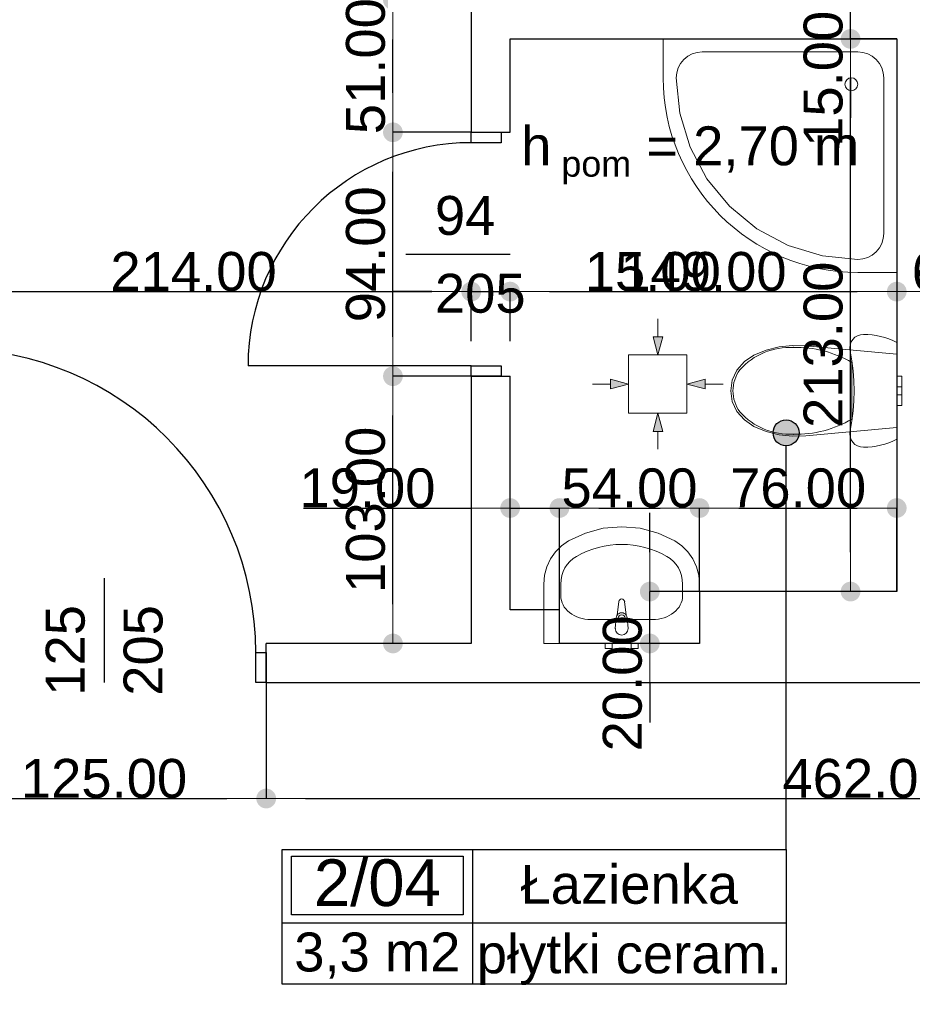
# Model space of a CAD drawing. Header units: millimetres. Extents: x -175445 to -20415, y -559200 to 231527.
# Tile 222 of 256: x -156751 to -153311, y -23159 to -19364. Entities that reach past the tile are written whole.
import ezdxf
from ezdxf.enums import TextEntityAlignment as Align

# ---------------------------------------------------------------- set-up
doc = ezdxf.new("R2010")
doc.units = ezdxf.units.MM
doc.header["$MEASUREMENT"] = 0
for name, color, linetype in [('Drzwi', 7, 'Continuous'), ('Linia', 7, 'Continuous'), ('Obiekt', 7, 'Continuous'), ('Polilinia', 7, 'Continuous'), ('Strefa', 7, 'Continuous'), ('Słup', 7, 'Continuous'), ('Tekst', 7, 'Continuous'), ('Wymiary', 63, 'Continuous'), ('Ściana', 7, 'Continuous')]:
    doc.layers.add(name, color=color, linetype=linetype)
doc.styles.add('Arial', font='txt')
doc.styles.add('Times new roman', font='txt')
doc.dimstyles.new('GENERATED_STYLE__1', dxfattribs={"dimtxt": 150, "dimasz": 152, "dimexe": 0.18, "dimexo": 0, "dimgap": 0.09, "dimtad": 1, "dimtih": 1, "dimtoh": 1, "dimlfac": 0.1, "dimzin": 0, "dimdsep": 46, "dimtxsty": 'Arial', "dimblk": 'ARROWHEAD_11', "dimblk1": 'ARROWHEAD_11', "dimblk2": 'ARROWHEAD_11', "dimcen": 0.09, "dimclrd": 114, "dimclre": 114, "dimclrt": 114, "dimazin": 0, "dimtfac": 1, "dimtdec": 4, "dimtmove": 0, "dimatfit": 3, "dimfxl": 1, "dimtolj": 1, "dimtzin": 0, "dimarcsym": 0})
doc.dimstyles.new('GENERATED_STYLE__2', dxfattribs={"dimtxt": 150, "dimasz": 152, "dimexe": 0.18, "dimexo": 0, "dimgap": 0.09, "dimtad": 1, "dimlfac": 0.1, "dimzin": 0, "dimdsep": 46, "dimtxsty": 'Arial', "dimblk": 'ARROWHEAD_11', "dimblk1": 'ARROWHEAD_11', "dimblk2": 'ARROWHEAD_11', "dimcen": 0.09, "dimclrd": 114, "dimclre": 114, "dimclrt": 114, "dimazin": 0, "dimtfac": 1, "dimtdec": 4, "dimtmove": 0, "dimatfit": 3, "dimfxl": 1, "dimtolj": 1, "dimtzin": 0, "dimarcsym": 0})
doc.dimstyles.new('GENERATED_STYLE__3', dxfattribs={"dimtxt": 150, "dimasz": 152, "dimexe": 0.18, "dimexo": 0, "dimgap": 0.09, "dimtad": 1, "dimlfac": 0.1, "dimzin": 0, "dimdsep": 46, "dimtxsty": 'Arial', "dimblk": 'ARROWHEAD_11', "dimblk1": 'ARROWHEAD_11', "dimblk2": 'ARROWHEAD_11', "dimcen": 0.09, "dimclrd": 114, "dimclre": 114, "dimclrt": 114, "dimazin": 0, "dimtfac": 1, "dimtdec": 4, "dimtmove": 2, "dimatfit": 3, "dimfxl": 1, "dimtolj": 1, "dimtzin": 0, "dimarcsym": 0})

# ---------------------------------------------------------------- blocks, each defined once
blk = doc.blocks.new('Łazienka_2_04_7', base_point=(-149312.7, 34212.2))
at = {"layer": 'Strefa'}
for p, q in [((-150046.7, 34495.1), (-148104.5, 34495.1)), ((-150046.7, 33976.5), (-150046.7, 34495.1)), ((-149312.7, 34495.1), (-149312.7, 33976.5)), ((-148104.5, 34495.1), (-148104.5, 33976.5)), ((-150010, 34469.1), (-149349.4, 34469.1)), ((-150010, 34242.8), (-150010, 34469.1)), ((-149349.4, 34469.1), (-149349.4, 34242.8)), ((-149349.4, 34242.8), (-150010, 34242.8)), ((-150046.7, 34212.2), (-148104.5, 34212.2)), ((-148104.5, 33976.5), (-150046.7, 33976.5))]:
    blk.add_line(p, q, dxfattribs=at)
at = {"layer": 'Strefa', "style": 'Arial'}
for tag, height, p in [('ROOM_NUMBER', 180, (-149679.7, 34367.1)), ('ROOM_NAME', 150, (-148708.6, 34361)), ('ROOM_CALC_AREA', 150, (-149679.7, 34100.1)), ('floor_f', 150, (-148708.6, 34093.1))]:
    blk.add_attdef(tag, text='', height=height, dxfattribs=at).set_placement(p, align=Align.MIDDLE_CENTER)
blk = doc.blocks.new('ARROWHEAD_11')
at = {"color": 0, "linetype": 'Continuous', "lineweight": 0}
blk.add_line((0, 0), (-1, 0), dxfattribs=at)
at = {"color": 0, "linetype": 'Continuous', "lineweight": 0, "const_width": 0.25, "flags": 128}
blk.add_lwpolyline([(-0.125, 0, 1), (0.125, 0, 1)], format="xyb", close=True, dxfattribs=at)
blk = doc.blocks.new('*D2608')
at = {"layer": 'Defpoints', "color": 0}
for p in [(-155312.3, -20738.1), (-155010.7, -20738.1), (-155010.7, -21768.1)]:
    blk.add_point(p, dxfattribs=at)
at = {"layer": 'Wymiary', "color": 114, "lineweight": -2}
for p, q in [((-155010.7, -20738.1), (-155312.5, -20738.1)), ((-155312.3, -21616.1), (-155312.3, -20890.1)), ((-155010.7, -21768.1), (-155312.5, -21768.1))]:
    blk.add_line(p, q, dxfattribs=at)
at = {"layer": 'Wymiary', "color": 114, "lineweight": -2, "xscale": 152, "yscale": 152, "zscale": 152}
for p, rotation in [((-155312.3, -20738.1), 90), ((-155312.3, -21768.1), 270)]:
    blk.add_blockref('ARROWHEAD_11', p, dxfattribs=dict(at, rotation=rotation))
at = {"layer": 'Wymiary', "color": 114, "lineweight": 13, "insert": (-155417.3, -21253.1), "char_height": 150, "attachment_point": 5, "rotation": 90, "style": 'Arial'}
blk.add_mtext('\\A1;103.00', dxfattribs=at)
blk = doc.blocks.new('*D2609')
at = {"layer": 'Defpoints', "color": 0}
for p in [(-155312.3, -19798.1), (-155010.7, -19798.1), (-155010.7, -20738.1)]:
    blk.add_point(p, dxfattribs=at)
at = {"layer": 'Wymiary', "color": 114, "lineweight": -2}
for p, q in [((-155010.7, -19798.1), (-155312.5, -19798.1)), ((-155312.3, -20586.1), (-155312.3, -19950.1)), ((-155010.7, -20738.1), (-155312.5, -20738.1))]:
    blk.add_line(p, q, dxfattribs=at)
at = {"layer": 'Wymiary', "color": 114, "lineweight": -2, "xscale": 152, "yscale": 152, "zscale": 152}
for p, rotation in [((-155312.3, -19798.1), 90), ((-155312.3, -20738.1), 270)]:
    blk.add_blockref('ARROWHEAD_11', p, dxfattribs=dict(at, rotation=rotation))
at = {"layer": 'Wymiary', "color": 114, "lineweight": 13, "insert": (-155417.3, -20268.1), "char_height": 150, "attachment_point": 5, "rotation": 90, "style": 'Arial'}
blk.add_mtext('\\A1;94.00', dxfattribs=at)
blk = doc.blocks.new('*D2610')
at = {"layer": 'Defpoints', "color": 0}
for p in [(-155312.3, -19288.1), (-155010.7, -19288.1), (-155010.7, -19798.1)]:
    blk.add_point(p, dxfattribs=at)
at = {"layer": 'Wymiary', "color": 114, "lineweight": -2}
for p, q in [((-155010.7, -19288.1), (-155312.5, -19288.1)), ((-155312.3, -19646.1), (-155312.3, -19440.1)), ((-155010.7, -19798.1), (-155312.5, -19798.1))]:
    blk.add_line(p, q, dxfattribs=at)
at = {"layer": 'Wymiary', "color": 114, "lineweight": -2, "xscale": 152, "yscale": 152, "zscale": 152}
for p, rotation in [((-155312.3, -19288.1), 90), ((-155312.3, -19798.1), 270)]:
    blk.add_blockref('ARROWHEAD_11', p, dxfattribs=dict(at, rotation=rotation))
at = {"layer": 'Wymiary', "color": 114, "lineweight": 13, "insert": (-155417.3, -19543.1), "char_height": 150, "attachment_point": 5, "rotation": 90, "style": 'Arial'}
blk.add_mtext('\\A1;51.00', dxfattribs=at)
blk = doc.blocks.new('*D2619')
at = {"layer": 'Defpoints', "color": 0}
for p in [(-153548.7, -19438.1), (-153370.7, -19438.1), (-153370.7, -21568.1)]:
    blk.add_point(p, dxfattribs=at)
at = {"layer": 'Wymiary', "color": 114, "lineweight": -2}
for p, q in [((-153370.7, -19438.1), (-153548.9, -19438.1)), ((-153548.7, -21416.1), (-153548.7, -19590.1)), ((-153370.7, -21568.1), (-153548.9, -21568.1))]:
    blk.add_line(p, q, dxfattribs=at)
at = {"layer": 'Wymiary', "color": 114, "lineweight": -2, "xscale": 152, "yscale": 152, "zscale": 152}
for p, rotation in [((-153548.7, -19438.1), 90), ((-153548.7, -21568.1), 270)]:
    blk.add_blockref('ARROWHEAD_11', p, dxfattribs=dict(at, rotation=rotation))
at = {"layer": 'Wymiary', "color": 114, "lineweight": 13, "insert": (-153653.7, -20616.9), "char_height": 150, "attachment_point": 5, "rotation": 90, "style": 'Arial'}
blk.add_mtext('\\A1;213.00', dxfattribs=at)
blk = doc.blocks.new('*D2620')
at = {"layer": 'Defpoints', "color": 0}
for p in [(-153870.7, -19288.1), (-153548.7, -19288.1), (-153370.7, -19438.1)]:
    blk.add_point(p, dxfattribs=at)
at = {"layer": 'Wymiary', "color": 114, "lineweight": -2}
for p, q in [((-153548.7, -19136.1), (-153548.7, -18984.1)), ((-153870.7, -19288.1), (-153548.6, -19288.1)), ((-153548.7, -19438.1), (-153548.7, -19288.1)), ((-153370.7, -19438.1), (-153548.9, -19438.1)), ((-153548.7, -19590.1), (-153548.7, -19742.1))]:
    blk.add_line(p, q, dxfattribs=at)
at = {"layer": 'Wymiary', "color": 114, "lineweight": -2, "xscale": 152, "yscale": 152, "zscale": 152}
for p, rotation in [((-153548.7, -19288.1), 270), ((-153548.7, -19438.1), 90)]:
    blk.add_blockref('ARROWHEAD_11', p, dxfattribs=dict(at, rotation=rotation))
at = {"layer": 'Wymiary', "color": 114, "lineweight": 13, "insert": (-153653.7, -19591.9), "char_height": 150, "attachment_point": 5, "rotation": 90, "style": 'Arial'}
blk.add_mtext('\\A1;15.00', dxfattribs=at)
blk = doc.blocks.new('*D2898')
at = {"layer": 'Defpoints', "color": 0}
for p in [(-154670.7, -21246.1), (-154860.7, -21638.1), (-154670.7, -21638.1)]:
    blk.add_point(p, dxfattribs=at)
at = {"layer": 'Wymiary', "color": 114, "lineweight": -2}
for p, q in [((-155656.4, -21246.1), (-155164.7, -21246.1)), ((-155164.7, -21246.1), (-155012.7, -21246.1)), ((-154860.7, -21638.1), (-154860.7, -21246)), ((-154860.7, -21246.1), (-154670.7, -21246.1)), ((-154670.7, -21638.1), (-154670.7, -21246)), ((-154518.7, -21246.1), (-154366.7, -21246.1))]:
    blk.add_line(p, q, dxfattribs=at)
at = {"layer": 'Wymiary', "color": 114, "lineweight": -2, "xscale": 152, "yscale": 152, "zscale": 152}
blk.add_blockref('ARROWHEAD_11', (-154860.7, -21246.1), dxfattribs=at)
at = {"layer": 'Wymiary', "color": 114, "lineweight": -2, "xscale": 152, "yscale": 152, "zscale": 152, "rotation": 180}
blk.add_blockref('ARROWHEAD_11', (-154670.7, -21246.1), dxfattribs=at)
at = {"layer": 'Wymiary', "color": 114, "lineweight": 13, "insert": (-155410.6, -21169.5), "char_height": 150, "attachment_point": 5, "style": 'Arial'}
blk.add_mtext('\\A1;19.00', dxfattribs=at)
blk = doc.blocks.new('*D2899')
at = {"layer": 'Defpoints', "color": 0}
for p in [(-154130.7, -21246.1), (-154130.7, -21568.1), (-154670.7, -21638.1)]:
    blk.add_point(p, dxfattribs=at)
at = {"layer": 'Wymiary', "color": 114, "lineweight": -2}
for p, q in [((-154670.7, -21638.1), (-154670.7, -21246)), ((-154518.7, -21246.1), (-154282.7, -21246.1)), ((-154130.7, -21568.1), (-154130.7, -21246))]:
    blk.add_line(p, q, dxfattribs=at)
at = {"layer": 'Wymiary', "color": 114, "lineweight": -2, "xscale": 152, "yscale": 152, "zscale": 152, "rotation": 180}
blk.add_blockref('ARROWHEAD_11', (-154670.7, -21246.1), dxfattribs=at)
at = {"layer": 'Wymiary', "color": 114, "lineweight": -2, "xscale": 152, "yscale": 152, "zscale": 152}
blk.add_blockref('ARROWHEAD_11', (-154130.7, -21246.1), dxfattribs=at)
at = {"layer": 'Wymiary', "color": 114, "lineweight": 13, "insert": (-154400.7, -21169.5), "char_height": 150, "attachment_point": 5, "style": 'Arial'}
blk.add_mtext('\\A1;54.00', dxfattribs=at)
blk = doc.blocks.new('*D2900')
at = {"layer": 'Defpoints', "color": 0}
for p in [(-153370.7, -21246.1), (-154130.7, -21568.1), (-153370.7, -21568.1)]:
    blk.add_point(p, dxfattribs=at)
at = {"layer": 'Wymiary', "color": 114, "lineweight": -2}
for p, q in [((-154130.7, -21568.1), (-154130.7, -21246)), ((-153978.7, -21246.1), (-153522.7, -21246.1)), ((-153370.7, -21568.1), (-153370.7, -21246))]:
    blk.add_line(p, q, dxfattribs=at)
at = {"layer": 'Wymiary', "color": 114, "lineweight": -2, "xscale": 152, "yscale": 152, "zscale": 152, "rotation": 180}
blk.add_blockref('ARROWHEAD_11', (-154130.7, -21246.1), dxfattribs=at)
at = {"layer": 'Wymiary', "color": 114, "lineweight": -2, "xscale": 152, "yscale": 152, "zscale": 152}
blk.add_blockref('ARROWHEAD_11', (-153370.7, -21246.1), dxfattribs=at)
at = {"layer": 'Wymiary', "color": 114, "lineweight": 13, "insert": (-153750.7, -21169.5), "char_height": 150, "attachment_point": 5, "style": 'Arial'}
blk.add_mtext('\\A1;76.00', dxfattribs=at)
blk = doc.blocks.new('*D2901')
at = {"layer": 'Defpoints', "color": 0}
for p in [(-154322.4, -21568.1), (-154130.7, -21568.1), (-154130.7, -21768.1)]:
    blk.add_point(p, dxfattribs=at)
at = {"layer": 'Wymiary', "color": 114, "lineweight": -2}
for p, q in [((-154322.4, -21416.1), (-154322.4, -21264.1)), ((-154130.7, -21568.1), (-154322.6, -21568.1)), ((-154322.4, -21768.1), (-154322.4, -21568.1)), ((-154130.7, -21768.1), (-154322.6, -21768.1)), ((-154322.4, -21920.1), (-154322.4, -22072.1))]:
    blk.add_line(p, q, dxfattribs=at)
at = {"layer": 'Wymiary', "color": 114, "lineweight": -2, "xscale": 152, "yscale": 152, "zscale": 152}
for p, rotation in [((-154322.4, -21568.1), 270), ((-154322.4, -21768.1), 90)]:
    blk.add_blockref('ARROWHEAD_11', p, dxfattribs=dict(at, rotation=rotation))
at = {"layer": 'Wymiary', "color": 114, "lineweight": 13, "insert": (-154427.4, -21921.9), "char_height": 150, "attachment_point": 5, "rotation": 90, "style": 'Arial'}
blk.add_mtext('\\A1;20.00', dxfattribs=at)
blk = doc.blocks.new('*D2932')
at = {"layer": 'Defpoints', "color": 0}
for p in [(-157050.7, -21918.1), (-155800.7, -21918.1), (-155800.7, -22365.7)]:
    blk.add_point(p, dxfattribs=at)
at = {"layer": 'Wymiary', "color": 114, "lineweight": -2}
for p, q in [((-157050.7, -21918.1), (-157050.7, -22365.9)), ((-155800.7, -21918.1), (-155800.7, -22365.9)), ((-156898.7, -22365.7), (-155952.7, -22365.7))]:
    blk.add_line(p, q, dxfattribs=at)
at = {"layer": 'Wymiary', "color": 114, "lineweight": -2, "xscale": 152, "yscale": 152, "zscale": 152, "rotation": 180}
blk.add_blockref('ARROWHEAD_11', (-157050.7, -22365.7), dxfattribs=at)
at = {"layer": 'Wymiary', "color": 114, "lineweight": -2, "xscale": 152, "yscale": 152, "zscale": 152}
blk.add_blockref('ARROWHEAD_11', (-155800.7, -22365.7), dxfattribs=at)
at = {"layer": 'Wymiary', "color": 114, "lineweight": 13, "insert": (-156425.7, -22289.1), "char_height": 150, "attachment_point": 5, "style": 'Arial'}
blk.add_mtext('\\A1;125.00', dxfattribs=at)
blk = doc.blocks.new('*D2933')
at = {"layer": 'Defpoints', "color": 0}
for p in [(-155800.7, -21918.1), (-151180.7, -21918.1), (-151180.7, -22365.7)]:
    blk.add_point(p, dxfattribs=at)
at = {"layer": 'Wymiary', "color": 114, "lineweight": -2}
for p, q in [((-155800.7, -21918.1), (-155800.7, -22365.9)), ((-151180.7, -21918.1), (-151180.7, -22365.9)), ((-155648.7, -22365.7), (-151332.7, -22365.7))]:
    blk.add_line(p, q, dxfattribs=at)
at = {"layer": 'Wymiary', "color": 114, "lineweight": -2, "xscale": 152, "yscale": 152, "zscale": 152, "rotation": 180}
blk.add_blockref('ARROWHEAD_11', (-155800.7, -22365.7), dxfattribs=at)
at = {"layer": 'Wymiary', "color": 114, "lineweight": -2, "xscale": 152, "yscale": 152, "zscale": 152}
blk.add_blockref('ARROWHEAD_11', (-151180.7, -22365.7), dxfattribs=at)
at = {"layer": 'Wymiary', "color": 114, "lineweight": 13, "insert": (-153490.7, -22289.1), "char_height": 150, "attachment_point": 5, "style": 'Arial'}
blk.add_mtext('\\A1;462.00', dxfattribs=at)
blk = doc.blocks.new('*D2998')
at = {"layer": 'Defpoints', "color": 0}
for p in [(-155010.7, -20412.1), (-157150.7, -20598.1), (-155010.7, -20603.1)]:
    blk.add_point(p, dxfattribs=at)
at = {"layer": 'Wymiary', "color": 114, "lineweight": -2}
for p, q in [((-157150.7, -20598.1), (-157150.7, -20411.9)), ((-156998.7, -20412.1), (-155162.7, -20412.1)), ((-155010.7, -20603.1), (-155010.7, -20411.9))]:
    blk.add_line(p, q, dxfattribs=at)
at = {"layer": 'Wymiary', "color": 114, "lineweight": -2, "xscale": 152, "yscale": 152, "zscale": 152, "rotation": 180}
blk.add_blockref('ARROWHEAD_11', (-157150.7, -20412.1), dxfattribs=at)
at = {"layer": 'Wymiary', "color": 114, "lineweight": -2, "xscale": 152, "yscale": 152, "zscale": 152}
blk.add_blockref('ARROWHEAD_11', (-155010.7, -20412.1), dxfattribs=at)
at = {"layer": 'Wymiary', "color": 114, "lineweight": 13, "insert": (-156080.7, -20335.4), "char_height": 150, "attachment_point": 5, "style": 'Arial'}
blk.add_mtext('\\A1;214.00', dxfattribs=at)
blk = doc.blocks.new('*D2999')
at = {"layer": 'Defpoints', "color": 0}
for p in [(-154860.7, -20412.1), (-155010.7, -20603.1), (-154860.7, -20603.1)]:
    blk.add_point(p, dxfattribs=at)
at = {"layer": 'Wymiary', "color": 114, "lineweight": -2}
for p, q in [((-155162.7, -20412.1), (-155314.7, -20412.1)), ((-155010.7, -20603.1), (-155010.7, -20411.9)), ((-155010.7, -20412.1), (-154860.7, -20412.1)), ((-154860.7, -20603.1), (-154860.7, -20411.9)), ((-154708.7, -20412.1), (-154065, -20412.1))]:
    blk.add_line(p, q, dxfattribs=at)
at = {"layer": 'Wymiary', "color": 114, "lineweight": -2, "xscale": 152, "yscale": 152, "zscale": 152}
blk.add_blockref('ARROWHEAD_11', (-155010.7, -20412.1), dxfattribs=at)
at = {"layer": 'Wymiary', "color": 114, "lineweight": -2, "xscale": 152, "yscale": 152, "zscale": 152, "rotation": 180}
blk.add_blockref('ARROWHEAD_11', (-154860.7, -20412.1), dxfattribs=at)
at = {"layer": 'Wymiary', "color": 114, "lineweight": 13, "insert": (-154310.9, -20335.4), "char_height": 150, "attachment_point": 5, "style": 'Arial'}
blk.add_mtext('\\A1;15.00', dxfattribs=at)
blk = doc.blocks.new('*D3000')
at = {"layer": 'Defpoints', "color": 0}
for p in [(-153370.7, -19438.1), (-153370.7, -20412.1), (-154860.7, -20603.1)]:
    blk.add_point(p, dxfattribs=at)
at = {"layer": 'Wymiary', "color": 114, "lineweight": -2}
for p, q in [((-153370.7, -19438.1), (-153370.7, -20412.3)), ((-154860.7, -20603.1), (-154860.7, -20411.9)), ((-154708.7, -20412.1), (-153522.7, -20412.1))]:
    blk.add_line(p, q, dxfattribs=at)
at = {"layer": 'Wymiary', "color": 114, "lineweight": -2, "xscale": 152, "yscale": 152, "zscale": 152, "rotation": 180}
blk.add_blockref('ARROWHEAD_11', (-154860.7, -20412.1), dxfattribs=at)
at = {"layer": 'Wymiary', "color": 114, "lineweight": -2, "xscale": 152, "yscale": 152, "zscale": 152}
blk.add_blockref('ARROWHEAD_11', (-153370.7, -20412.1), dxfattribs=at)
at = {"layer": 'Wymiary', "color": 114, "lineweight": 13, "insert": (-154115.7, -20335.4), "char_height": 150, "attachment_point": 5, "style": 'Arial'}
blk.add_mtext('\\A1;149.00', dxfattribs=at)
blk = doc.blocks.new('*D3001')
at = {"layer": 'Defpoints', "color": 0}
for p in [(-153370.7, -19438.1), (-152730.7, -20412.1), (-152730.7, -20603.1)]:
    blk.add_point(p, dxfattribs=at)
at = {"layer": 'Wymiary', "color": 114, "lineweight": -2}
for p, q in [((-153370.7, -19438.1), (-153370.7, -20412.3)), ((-153218.7, -20412.1), (-152882.7, -20412.1)), ((-152730.7, -20603.1), (-152730.7, -20411.9))]:
    blk.add_line(p, q, dxfattribs=at)
at = {"layer": 'Wymiary', "color": 114, "lineweight": -2, "xscale": 152, "yscale": 152, "zscale": 152, "rotation": 180}
blk.add_blockref('ARROWHEAD_11', (-153370.7, -20412.1), dxfattribs=at)
at = {"layer": 'Wymiary', "color": 114, "lineweight": -2, "xscale": 152, "yscale": 152, "zscale": 152}
blk.add_blockref('ARROWHEAD_11', (-152730.7, -20412.1), dxfattribs=at)
at = {"layer": 'Wymiary', "color": 114, "lineweight": 13, "insert": (-153050.7, -20335.4), "char_height": 150, "attachment_point": 5, "style": 'Arial'}
blk.add_mtext('\\A1;64.00', dxfattribs=at)
blk = doc.blocks.new('*D3104')
at = {"layer": 'Defpoints', "color": 0}
for p in [(-171146.4, -21885.2), (-73250.7, -36498.1), (-73250.7, -44436.1)]:
    blk.add_point(p, dxfattribs=at)
at = {"layer": 'Wymiary', "color": 114, "lineweight": -2}
for p, q in [((-171146.4, -21885.2), (-171146.4, -44436.3)), ((-73250.7, -36498.1), (-73250.7, -44436.3)), ((-170994.4, -44436.1), (-73402.7, -44436.1))]:
    blk.add_line(p, q, dxfattribs=at)
at = {"layer": 'Wymiary', "color": 114, "lineweight": -2, "xscale": 152, "yscale": 152, "zscale": 152, "rotation": 180}
blk.add_blockref('ARROWHEAD_11', (-171146.4, -44436.1), dxfattribs=at)
at = {"layer": 'Wymiary', "color": 114, "lineweight": -2, "xscale": 152, "yscale": 152, "zscale": 152}
blk.add_blockref('ARROWHEAD_11', (-73250.7, -44436.1), dxfattribs=at)
at = {"layer": 'Wymiary', "color": 114, "lineweight": 13, "insert": (-122198.5, -44359.4), "char_height": 150, "attachment_point": 5, "style": 'Arial'}
blk.add_mtext('\\A1;9790', dxfattribs=at)

msp = doc.modelspace()

# ---------------------------------------------------------------- hatches: boundary and pattern name
at = {"layer": 'Linia', "linetype": 'Continuous', "lineweight": 13}
for points in [[(-154291.393, -20655.989), (-154272.549, -20586.038), (-154310.049, -20585.988)], [(-154404.343, -20768.489), (-154474.319, -20749.739), (-154474.319, -20787.239)], [(-154179.043, -20768.489), (-154109.067, -20787.239), (-154109.067, -20749.739)], [(-154291.393, -20880.989), (-154310.049, -20950.99), (-154272.549, -20950.94)]]:
    msp.add_hatch(color=150, dxfattribs=at).paths.add_polyline_path(points)
at = {"layer": 'Polilinia', "linetype": 'Continuous'}
msp.add_hatch(color=256, dxfattribs=at).paths.add_polyline_path([(-153747.26, -20956.35), (-153751.066, -20937.215), (-153761.904, -20920.994), (-153778.125, -20910.156), (-153797.26, -20906.35), (-153816.394, -20910.156), (-153832.615, -20920.994), (-153843.454, -20937.215), (-153847.26, -20956.35), (-153843.454, -20975.484), (-153832.615, -20991.705), (-153816.394, -21002.544), (-153797.26, -21006.35), (-153778.125, -21002.544), (-153761.904, -20991.705), (-153751.066, -20975.484)])

# ---------------------------------------------------------------- linework, layer by layer
at = {"layer": 'Drzwi'}
for p, q in [((-155010.722, -19838.06), (-155010.722, -19798.06)), ((-155010.722, -19798.06), (-154895.722, -19798.06)), ((-155010.722, -19798.06), (-154895.722, -19798.06)), ((-154895.722, -19798.06), (-154895.722, -19838.06)), ((-154895.722, -19838.06), (-155010.722, -19838.06)), ((-155010.722, -20698.06), (-155870.722, -20698.06)), ((-155010.722, -20738.06), (-155010.722, -20698.06)), ((-155010.722, -20698.06), (-154895.722, -20698.06)), ((-154895.722, -20698.06), (-154895.722, -20738.06)), ((-154895.722, -20738.06), (-155010.722, -20738.06)), ((-155010.722, -20738.06), (-154895.722, -20738.06)), ((-155840.722, -21918.06), (-155840.722, -21803.06)), ((-155840.722, -21803.06), (-155800.722, -21803.06)), ((-155800.722, -21803.06), (-155800.722, -21918.06)), ((-155800.722, -21918.06), (-155800.722, -21803.06)), ((-155800.722, -21918.06), (-155840.722, -21918.06))]:
    msp.add_line(p, q, dxfattribs=at)
for centre, radius, start, end in [((-155010.722, -20698.06), 860, 90, 180), ((-157010.722, -21803.06), 1170, 0, 90)]:
    msp.add_arc(centre, radius, start, end, dxfattribs=at)
at = {"layer": 'Linia', "color": 150, "lineweight": 13}
for p, q in [((-154291.207, -20517.099), (-154291.299, -20586.013)), ((-154291.393, -20655.989), (-154310.049, -20585.988)), ((-154310.049, -20585.988), (-154272.549, -20586.038)), ((-154291.393, -20655.989), (-154272.549, -20586.038)), ((-154179.043, -20656.139), (-154404.043, -20656.139)), ((-154404.043, -20656.139), (-154404.043, -20880.839)), ((-154179.043, -20880.839), (-154179.043, -20656.139)), ((-154404.343, -20768.489), (-154474.319, -20749.739)), ((-154474.319, -20787.239), (-154474.319, -20749.739)), ((-154179.043, -20768.489), (-154109.067, -20749.739)), ((-154109.067, -20749.739), (-154109.067, -20787.239)), ((-154543.233, -20768.489), (-154474.319, -20768.489)), ((-154404.343, -20768.489), (-154474.319, -20787.239)), ((-154179.043, -20768.489), (-154109.067, -20787.239)), ((-154040.152, -20768.489), (-154109.067, -20768.489)), ((-154404.043, -20881.139), (-154179.043, -20881.139)), ((-154291.393, -20880.989), (-154310.049, -20950.99)), ((-154291.393, -20880.989), (-154272.549, -20950.94)), ((-154272.549, -20950.94), (-154310.049, -20950.99)), ((-154291.207, -21019.88), (-154291.299, -20950.965))]:
    msp.add_line(p, q, dxfattribs=at)
at = {"layer": 'Obiekt', "color": 8, "lineweight": 5}
for p, q in [((-154270.722, -19438.06), (-153370.722, -19438.06)), ((-154270.722, -19588.06), (-154270.722, -19438.06)), ((-153370.722, -19438.06), (-153370.722, -20338.06)), ((-154191.433, -19517.35), (-154176.279, -19504.914)), ((-154176.279, -19504.914), (-154158.99, -19495.673)), ((-154158.99, -19495.673), (-154140.231, -19489.982)), ((-154140.231, -19489.982), (-154120.722, -19488.06)), ((-154120.722, -19488.06), (-153520.722, -19488.06)), ((-153520.722, -19488.06), (-153501.213, -19489.982)), ((-153501.213, -19489.982), (-153482.454, -19495.673)), ((-153482.454, -19495.673), (-153465.165, -19504.914)), ((-153465.165, -19504.914), (-153450.011, -19517.35)), ((-154213.11, -19549.792), (-154203.869, -19532.503)), ((-154203.869, -19532.503), (-154191.433, -19517.35)), ((-153450.011, -19517.35), (-153437.575, -19532.503)), ((-153437.575, -19532.503), (-153428.334, -19549.792)), ((-154220.722, -19588.06), (-154218.801, -19568.551)), ((-154218.801, -19568.551), (-154213.11, -19549.792)), ((-153428.334, -19549.792), (-153422.644, -19568.551)), ((-153422.644, -19568.551), (-153420.722, -19588.06)), ((-154207.272, -19724.624), (-154220.722, -19588.06)), ((-153420.722, -19588.06), (-153420.722, -20188.06)), ((-153420.722, -19588.06), (-153420.722, -20188.06)), ((-153420.722, -20188.06), (-153420.722, -19588.06)), ((-154167.438, -19855.939), (-154207.272, -19724.624)), ((-154102.751, -19976.96), (-154167.438, -19855.939)), ((-154015.697, -20083.035), (-154102.751, -19976.96)), ((-153909.621, -20170.089), (-154015.697, -20083.035)), ((-153788.6, -20234.776), (-153909.621, -20170.089)), ((-153420.722, -20188.06), (-153422.644, -20207.569)), ((-153422.644, -20207.569), (-153428.334, -20226.329)), ((-153657.285, -20274.61), (-153788.6, -20234.776)), ((-153450.011, -20258.771), (-153465.165, -20271.207)), ((-153437.575, -20243.617), (-153450.011, -20258.771)), ((-153428.334, -20226.329), (-153437.575, -20243.617)), ((-153520.722, -20288.06), (-153657.285, -20274.61)), ((-153501.213, -20286.139), (-153520.722, -20288.06)), ((-153482.454, -20280.448), (-153501.213, -20286.139)), ((-153465.165, -20271.207), (-153482.454, -20280.448)), ((-153370.722, -20338.06), (-153520.722, -20338.06)), ((-153539.868, -20596.226), (-153546.175, -20605.972)), ((-153531.577, -20588.104), (-153539.868, -20596.226)), ((-153521.704, -20582.002), (-153531.577, -20588.104)), ((-153510.733, -20578.217), (-153521.704, -20582.002)), ((-153499.199, -20576.934), (-153510.733, -20578.217)), ((-153482.543, -20577.423), (-153499.199, -20576.934)), ((-153465.945, -20578.888), (-153482.543, -20577.423)), ((-153449.461, -20581.324), (-153465.945, -20578.888)), ((-153433.149, -20584.723), (-153449.461, -20581.324)), ((-153417.064, -20589.074), (-153433.149, -20584.723)), ((-153401.262, -20594.36), (-153417.064, -20589.074)), ((-153385.797, -20600.565), (-153401.262, -20594.36)), ((-153370.722, -20607.666), (-153385.797, -20600.565)), ((-153873.894, -20637.416), (-153920.832, -20656.436)), ((-153824.147, -20625.01), (-153873.894, -20637.416)), ((-153772.802, -20619.523), (-153824.147, -20625.01)), ((-153721.105, -20621.086), (-153772.802, -20619.523)), ((-153370.722, -20653.459), (-153721.105, -20621.086)), ((-153550.188, -20616.864), (-153551.712, -20628.372)), ((-153551.712, -20628.372), (-153550.672, -20639.934)), ((-153550.672, -20639.934), (-153543.891, -20678.219)), ((-153546.175, -20605.972), (-153550.188, -20616.864)), ((-153370.722, -20981.202), (-153370.722, -20607.666)), ((-153920.832, -20656.436), (-153958.028, -20682.034)), ((-153543.891, -20678.219), (-153539.034, -20716.795)), ((-153370.722, -20935.409), (-153370.722, -20653.459)), ((-153986.546, -20715.077), (-154004.506, -20753.385)), ((-153958.028, -20682.034), (-153986.546, -20715.077)), ((-153543.765, -20794.434), (-153543.765, -20685.493)), ((-153539.034, -20716.795), (-153536.116, -20755.566)), ((-154004.506, -20753.385), (-154010.723, -20794.434)), ((-153536.116, -20755.566), (-153535.142, -20794.434)), ((-153370.722, -20737.434), (-153370.722, -20754.129)), ((-153370.722, -20737.434), (-153350.722, -20737.434)), ((-153370.722, -20754.129), (-153370.722, -20778.434)), ((-153350.722, -20737.434), (-153350.722, -20754.129)), ((-153350.722, -20754.129), (-153350.722, -20778.434)), ((-154010.723, -20794.434), (-154004.506, -20835.483)), ((-154002.083, -20794.435), (-154002.083, -20794.434)), ((-153543.765, -20903.375), (-153543.765, -20794.434)), ((-153535.142, -20794.434), (-153536.116, -20833.302)), ((-153370.722, -20778.434), (-153370.722, -20783.12)), ((-153370.722, -20778.434), (-153350.722, -20778.434)), ((-153370.722, -20783.12), (-153370.722, -20794.434)), ((-153370.722, -20794.434), (-153370.722, -20805.748)), ((-153350.722, -20778.434), (-153350.722, -20783.12)), ((-153350.722, -20783.12), (-153350.722, -20794.434)), ((-153350.722, -20794.434), (-153350.722, -20805.748)), ((-153370.722, -20805.748), (-153370.722, -20810.434)), ((-153370.722, -20810.434), (-153350.722, -20810.434)), ((-153370.722, -20810.434), (-153370.722, -20834.739)), ((-153350.722, -20805.748), (-153350.722, -20810.434)), ((-153350.722, -20810.434), (-153350.722, -20834.739)), ((-154004.506, -20835.483), (-153986.546, -20873.791)), ((-153536.116, -20833.302), (-153539.034, -20872.073)), ((-153370.722, -20834.739), (-153370.722, -20851.434)), ((-153370.722, -20851.434), (-153350.722, -20851.434)), ((-153350.722, -20834.739), (-153350.722, -20851.434)), ((-153986.546, -20873.791), (-153958.028, -20906.834)), ((-153975.272, -20875.51), (-153975.272, -20875.511)), ((-153958.028, -20906.834), (-153920.832, -20932.432)), ((-153539.034, -20872.073), (-153543.891, -20910.649)), ((-153920.832, -20932.432), (-153873.894, -20951.453)), ((-153721.105, -20967.782), (-153370.722, -20935.409)), ((-153543.891, -20910.649), (-153550.672, -20948.934)), ((-153873.894, -20951.453), (-153824.147, -20963.858)), ((-153824.147, -20963.858), (-153772.802, -20969.345)), ((-153772.802, -20969.345), (-153721.105, -20967.782)), ((-153550.672, -20948.934), (-153551.712, -20960.496)), ((-153551.712, -20960.496), (-153550.188, -20972.004)), ((-153550.188, -20972.004), (-153546.175, -20982.896)), ((-153546.175, -20982.896), (-153539.868, -20992.642)), ((-153385.797, -20988.303), (-153370.722, -20981.202)), ((-153539.868, -20992.642), (-153531.577, -21000.764)), ((-153531.577, -21000.764), (-153521.704, -21006.866)), ((-153521.704, -21006.866), (-153510.733, -21010.651)), ((-153510.733, -21010.651), (-153499.199, -21011.934)), ((-153499.199, -21011.934), (-153482.543, -21011.445)), ((-153482.543, -21011.445), (-153465.945, -21009.98)), ((-153465.945, -21009.98), (-153449.461, -21007.544)), ((-153449.461, -21007.544), (-153433.149, -21004.145)), ((-153433.149, -21004.145), (-153417.064, -20999.794)), ((-153417.064, -20999.794), (-153401.262, -20994.508)), ((-153401.262, -20994.508), (-153385.797, -20988.303)), ((-154570.704, -21342.528), (-154501.684, -21324.229)), ((-154501.684, -21324.229), (-154430.722, -21318.074)), ((-154430.722, -21318.074), (-154359.761, -21324.229)), ((-154359.761, -21324.229), (-154290.74, -21342.528)), ((-154635.896, -21372.47), (-154570.704, -21342.528)), ((-154290.74, -21342.528), (-154225.548, -21372.47)), ((-154686.231, -21414.654), (-154662.874, -21391.2)), ((-154662.874, -21391.2), (-154635.896, -21372.47)), ((-154225.548, -21372.47), (-154198.57, -21391.2)), ((-154198.57, -21391.2), (-154175.213, -21414.654)), ((-154705.221, -21442.08), (-154686.231, -21414.654)), ((-154175.213, -21414.654), (-154156.224, -21442.08)), ((-154727.827, -21505.248), (-154719.235, -21472.603)), ((-154719.235, -21472.603), (-154705.221, -21442.08)), ((-154156.224, -21442.08), (-154142.209, -21472.603)), ((-154142.209, -21472.603), (-154133.617, -21505.248)), ((-154730.722, -21538.97), (-154727.827, -21505.248)), ((-154133.617, -21505.248), (-154130.722, -21538.97)), ((-154730.722, -21768.06), (-154730.722, -21538.97)), ((-154665.505, -21584.788), (-154665.505, -21538.97)), ((-154195.939, -21584.788), (-154195.939, -21538.97)), ((-154130.722, -21538.97), (-154130.722, -21768.06)), ((-154448.452, -21659.276), (-154441.822, -21606.342)), ((-154419.622, -21606.342), (-154412.992, -21659.276)), ((-154311.896, -21675.742), (-154549.548, -21675.742)), ((-154455.722, -21710.742), (-154451.722, -21668.789)), ((-154444.322, -21670.961), (-154444.322, -21685.832)), ((-154444.322, -21685.832), (-154417.122, -21685.832)), ((-154417.122, -21685.832), (-154417.122, -21670.961)), ((-154409.722, -21668.789), (-154405.722, -21710.742)), ((-154130.722, -21768.06), (-154730.722, -21768.06)), ((-154494.222, -21788.06), (-154494.222, -21768.06)), ((-154494.222, -21768.06), (-154467.222, -21768.06)), ((-154467.222, -21768.06), (-154467.222, -21788.06)), ((-154394.222, -21788.06), (-154394.222, -21768.06)), ((-154394.222, -21768.06), (-154367.222, -21768.06)), ((-154367.222, -21768.06), (-154367.222, -21788.06)), ((-154467.222, -21788.06), (-154494.222, -21788.06)), ((-154367.222, -21788.06), (-154394.222, -21788.06))]:
    msp.add_line(p, q, dxfattribs=at)
at = {"layer": 'Obiekt'}
for p, q in [((-155262.1, -20268.06), (-154860.722, -20268.06)), ((-156425.722, -21516.682), (-156425.722, -21918.06))]:
    msp.add_line(p, q, dxfattribs=at)
at = {"layer": 'Obiekt', "color": 8, "lineweight": 5}
msp.add_circle((-153545.722, -19613.06), 25, dxfattribs=at)
for centre, radius, start, end in [((-153520.722, -19588.06), 750, 180, 270), ((-153783.026, -20883.895), 256.976, 86.804848, 138.424498), ((-153758.659, -21052.529), 425.383, 59.651766, 91.353931), ((-153863.477, -20795.247), 138.565, 143.777196, 179.664414), ((-153863.48, -20793.622), 138.562, 180.335594, 216.222811), ((-153783.026, -20704.974), 256.976, 221.575502, 273.195152), ((-153758.659, -20536.339), 425.383, 268.646069, 300.348234), ((-154430.722, -21607.733), 11.187, 7.138925, 172.861075), ((-154430.722, -21670.689), 21.086, 147.228975, 174.830393), ((-154430.722, -21670.689), 21.086, 32.771025, 147.228975), ((-154430.722, -21670.961), 13.6, 0, 180), ((-154430.722, -21670.689), 21.086, 5.169607, 32.771025), ((-154430.722, -21710.742), 25, 180, 0)]:
    msp.add_arc(centre, radius, start, end, dxfattribs=at)
for centre, major_axis, ratio, start_param, end_param in [((-154430.722, -21768.06), (0, 381.818), 0.95652174, 5.78621047, 6.78016015), ((-154549.574, -21538.97), (0, 121.2), 0.95652174, 0.49697483, 1.57079633), ((-154311.87, -21538.97), (0, 121.2), 0.95652174, 4.71238898, 5.78621048), ((-154549.418, -21584.788), (116.066, 0), 0.78364566, 3.14159265, 4.71238898), ((-154312.026, -21584.788), (116.066, 0), 0.78364566, 4.71238898, 6.28318531)]:
    msp.add_ellipse(centre, major_axis=major_axis, ratio=ratio, start_param=start_param, end_param=end_param, dxfattribs=at)
for p in [(-153768.707, -20627.398), (-153975.272, -20713.357), (-153543.765, -20903.375), (-153768.707, -20961.47), (-154419.622, -21606.342), (-154448.452, -21659.276), (-154409.722, -21668.789), (-154455.722, -21710.742)]:
    msp.add_point(p, dxfattribs=at)
at = {"layer": 'Polilinia', "flags": 128}
msp.add_lwpolyline([(-153797.26, -22562.286), (-153797.26, -21006.35)], dxfattribs=at)
at = {"layer": 'Polilinia'}
msp.add_circle((-153797.26, -20956.35), 50, dxfattribs=at)
at = {"layer": 'Słup'}
for p, q in [((-154130.722, -21568.06), (-154130.722, -21768.06)), ((-153370.722, -21568.06), (-154130.722, -21568.06)), ((-154670.722, -21638.06), (-154860.722, -21638.06)), ((-154670.722, -21768.061), (-154670.722, -21638.06))]:
    msp.add_line(p, q, dxfattribs=at)
at = {"layer": 'Ściana'}
for p, q in [((-155010.722, -19798.06), (-154895.722, -19798.06)), ((-154895.722, -19798.06), (-154860.722, -19798.06)), ((-155010.722, -20738.06), (-154895.722, -20738.06)), ((-154895.722, -20738.06), (-154860.722, -20738.06)), ((-155800.722, -21803.06), (-155800.722, -21768.06)), ((-155800.722, -21918.06), (-155800.722, -21803.06))]:
    msp.add_line(p, q, dxfattribs=at)
at = {"layer": 'Ściana', "flags": 128}
for points in [[(-155010.722, -19288.06), (-155010.722, -19798.06)], [(-154860.722, -19798.06), (-154860.722, -19438.06)], [(-154860.722, -19438.06), (-153370.722, -19438.06)], [(-153370.722, -19438.06), (-153370.722, -21568.06)], [(-155010.722, -20738.06), (-155010.722, -21768.06)], [(-154860.722, -21638.06), (-154860.722, -20738.06)], [(-155010.722, -21768.06), (-155800.722, -21768.06)], [(-154130.722, -21768.06), (-154670.722, -21768.06)], [(-155800.722, -21918.06), (-151180.722, -21918.06)]]:
    msp.add_lwpolyline(points, dxfattribs=at)

# ---------------------------------------------------------------- block references
at = {"layer": 'Strefa'}
ref = msp.add_blockref('Łazienka_2_04_7', (-155005.42, -22845.144), dxfattribs=at)
ref.add_attrib('ROOM_NAME', 'Łazienka', dxfattribs={"color": 7, "height": 150, "style": 'Arial'}).set_placement((-154401.339, -22696.326), align=Align.MIDDLE_CENTER)
ref.add_attrib('ROOM_NUMBER', '2/04', dxfattribs={"color": 7, "height": 180, "style": 'Arial'}).set_placement((-155372.44, -22690.196), align=Align.MIDDLE_CENTER)
ref.add_attrib('ROOM_CALC_AREA', '3,3 m2', dxfattribs={"color": 7, "height": 150, "style": 'Arial'}).set_placement((-155372.44, -22957.197), align=Align.MIDDLE_CENTER)
ref.add_attrib('floor_f', 'płytki ceram.', dxfattribs={"color": 7, "height": 150, "style": 'Arial'}).set_placement((-154401.339, -22964.243), align=Align.MIDDLE_CENTER)

# ---------------------------------------------------------------- texts
at = {"layer": 'Obiekt', "char_height": 150, "attachment_point": 7, "style": 'Arial'}
for s, insert in [('\\A1;{\\fArial|b0|i0|c238|p38;94}', (-155150.548, -20195.528)), ('\\A1;{\\fArial|b0|i0|c238|p38;205}', (-155150.548, -20495.528))]:
    msp.add_mtext(s, dxfattribs=dict(at, insert=insert))
at = {"layer": 'Obiekt', "char_height": 150, "attachment_point": 7, "rotation": 90, "style": 'Arial'}
for s, insert in [('\\A1;{\\fArial|b0|i0|c238|p38;125}', (-156498.254, -21969.721)), ('\\A1;{\\fArial|b0|i0|c238|p38;205}', (-156198.254, -21969.721))]:
    msp.add_mtext(s, dxfattribs=dict(at, insert=insert))
at = {"layer": 'Tekst', "insert": (-154166.486, -19731.366), "char_height": 150, "attachment_point": 2, "style": 'Times new roman'}
msp.add_mtext('\\A1;{\\fArial|b0|i0|c0|p38;h\\fArial|b0|i0|c0|p38;\\A1{\\H.66x;\\S ^  pom;}\\fArial|b0|i0|c0|p38; = 2,70 m}', dxfattribs=at)

# ---------------------------------------------------------------- dimensions: what is measured, and where the dimension line sits
at = {"layer": 'Wymiary', "color": 114, "lineweight": 13}
for base, p1, p2, picture, middle in [((-153548.742, -19288.06), (-153370.722, -19438.06), (-153870.722, -19288.06), '*D2620', (-153653.742, -19591.889)), ((-155312.297, -19288.06), (-155010.722, -19798.06), (-155010.722, -19288.06), '*D2610', (-155417.297, -19543.06)), ((-153548.742, -19438.06), (-153370.722, -21568.06), (-153370.722, -19438.06), '*D2619', (-153653.742, -20616.889)), ((-155312.297, -19798.06), (-155010.722, -20738.06), (-155010.722, -19798.06), '*D2609', (-155417.297, -20268.06)), ((-155312.297, -20738.06), (-155010.722, -21768.06), (-155010.722, -20738.06), '*D2608', (-155417.297, -21253.06)), ((-154322.375, -21568.06), (-154130.722, -21768.06), (-154130.722, -21568.06), '*D2901', (-154427.375, -21921.889))]:
    dim = msp.add_linear_dim(base=base, p1=p1, p2=p2, angle=90, dimstyle='GENERATED_STYLE__3', dxfattribs=at)
    dim.commit()
    dim.dimension.update_dxf_attribs({"geometry": picture, "text_midpoint": middle, "dimtype": 160, "text_rotation": 90})
for base, p1, p2, dimstyle, picture, middle in [((-153370.722, -20412.099), (-154860.722, -20603.06), (-153370.722, -19438.06), 'GENERATED_STYLE__1', '*D3000', (-154115.722, -20412.099)), ((-152730.722, -20412.099), (-153370.722, -19438.06), (-152730.722, -20603.06), 'GENERATED_STYLE__1', '*D3001', (-153050.722, -20412.099)), ((-155010.722, -20412.099), (-157150.722, -20598.06), (-155010.722, -20603.06), 'GENERATED_STYLE__1', '*D2998', (-156080.722, -20412.099)), ((-154860.722, -20412.099), (-155010.722, -20603.06), (-154860.722, -20603.06), 'GENERATED_STYLE__2', '*D2999', (-154310.861, -20412.099)), ((-154670.722, -21246.138), (-154860.722, -21638.06), (-154670.722, -21638.06), 'GENERATED_STYLE__1', '*D2898', (-155410.583, -21246.138)), ((-154130.722, -21246.138), (-154670.722, -21638.06), (-154130.722, -21568.06), 'GENERATED_STYLE__1', '*D2899', (-154400.722, -21246.138)), ((-153370.722, -21246.138), (-154130.722, -21568.06), (-153370.722, -21568.06), 'GENERATED_STYLE__1', '*D2900', (-153750.722, -21246.138)), ((-155800.722, -22365.74), (-157050.722, -21918.06), (-155800.722, -21918.06), 'GENERATED_STYLE__1', '*D2932', (-156425.722, -22365.74)), ((-151180.722, -22365.74), (-155800.722, -21918.06), (-151180.722, -21918.06), 'GENERATED_STYLE__1', '*D2933', (-153490.722, -22365.74))]:
    dim = msp.add_linear_dim(base=base, p1=p1, p2=p2, dimstyle=dimstyle, dxfattribs=at)
    dim.commit()
    dim.dimension.update_dxf_attribs({"geometry": picture, "text_midpoint": middle, "dimtype": 160})
dim = msp.add_linear_dim(base=(-73250.715, -44436.085), p1=(-171146.377, -21885.197), p2=(-73250.715, -36498.101), text='9790', dimstyle='GENERATED_STYLE__1', dxfattribs=at)
dim.commit()
dim.dimension.update_dxf_attribs({"geometry": '*D3104', "text_midpoint": (-122198.546, -44436.085), "dimtype": 160})

doc.saveas('drawing.dxf')
